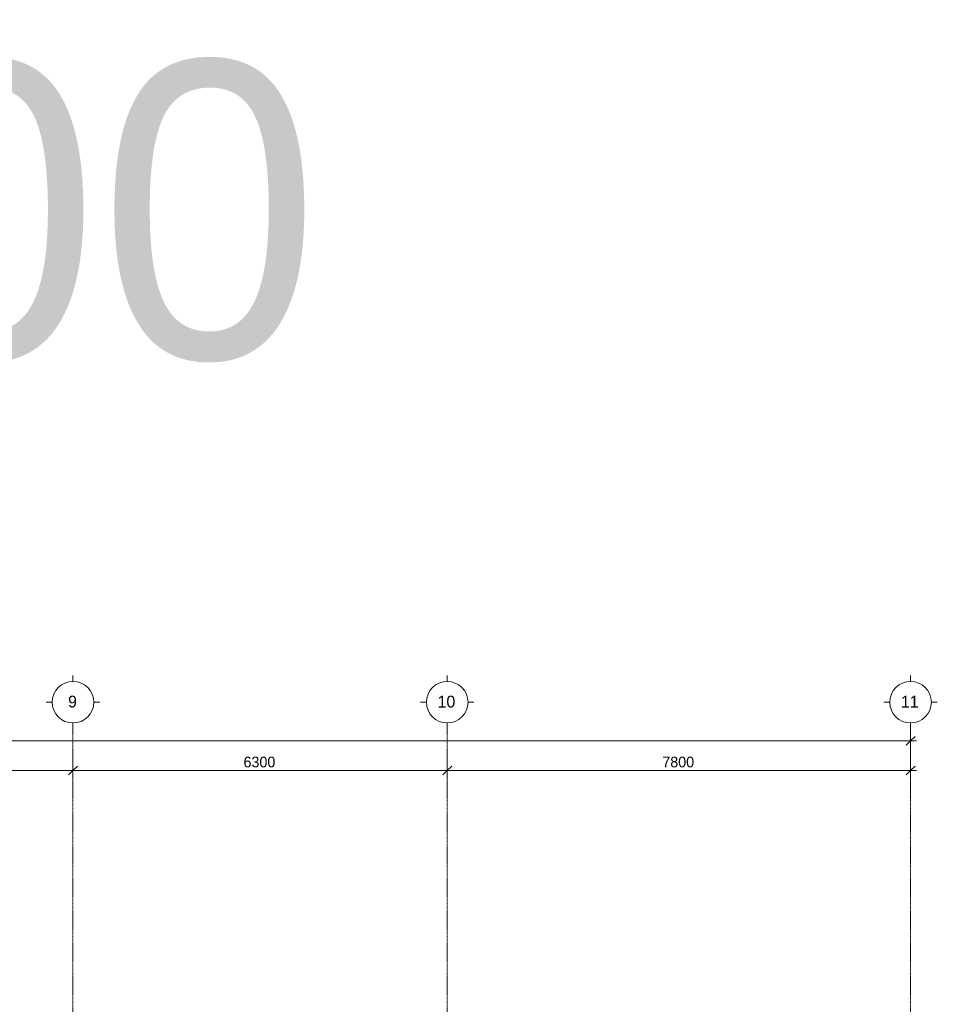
# Model space of a CAD drawing. Header units: millimetres. Extents: x -5900 to 197714, y -6400 to 34843.
# Tile 4 of 4: x 25603 to 41050, y 18262 to 34843. Entities that reach past the tile are written whole.
import ezdxf

# ---------------------------------------------------------------- set-up
doc = ezdxf.new("R2010")
doc.units = ezdxf.units.MM
doc.linetypes.add('StructuralPlan-L19$0$Grid Line', pattern=[22.225, 12.7, -3.175, 3.175, -3.175])
doc.layers.get('Defpoints').update_dxf_attribs({"color": 6})
for name, color, linetype, lineweight in [('S - LINE', 7, 'Continuous', 20), ('StructuralPlan-L19$0$A-010-D_DIM', 7, 'Continuous', 5), ('StructuralPlan-L19$0$A-010-D_DIM-100', 7, 'Continuous', 5), ('StructuralPlan-L19$0$Z-030-M_GRID', 7, 'Continuous', 5), ('StructuralPlan-L19$0$Z-033_T_GRIDREF', 7, 'Continuous', 5)]:
    doc.layers.add(name, color=color, linetype=linetype, lineweight=lineweight)
doc.styles.add('Cubicon', font='Cubicon.ttf')
doc.styles.add('StructuralPlan-L19$0$Cubicon_1', font='Cubicon.ttf', dxfattribs={"height": 200})
doc.styles.add('StructuralPlan-L19$0$Cubicon_2', font='Cubicon.ttf', dxfattribs={"height": 180})
doc.dimstyles.new('StructuralPlan-L19$0$CUB_DIM_1_8', dxfattribs={"dimscale": 304.8, "dimtxt": 181.601257, "dimasz": 0.492126, "dimexe": 0.492126, "dimexo": 0.0625, "dimgap": 0, "dimtad": 1, "dimdec": 0, "dimzin": 0, "dimdsep": 46, "dimtxsty": 'StructuralPlan-L19$0$Cubicon_2', "dimblk1": 'StructuralPlan-L19$0$_Oblique', "dimblk2": 'StructuralPlan-L19$0$_Oblique', "dimsah": 1, "dimcen": 0.09, "dimdle": 0.328084, "dimazin": 0, "dimtfac": 1, "dimtdec": 4, "dimtix": 1, "dimtmove": 0, "dimatfit": 3, "dimfxl": 0.656168, "dimfxlon": 1, "dimtvp": 1, "dimtolj": 1, "dimtzin": 0, "dimarcsym": 2})

# ---------------------------------------------------------------- blocks, each defined once
blk = doc.blocks.new('StructuralPlan-L19$0$Grid - 00_CUB_ღერძის თავი-752507-L19')
at = {"layer": 'StructuralPlan-L19$0$Z-033_T_GRIDREF'}
for p, q in [((0, 3.5), (0, 4.5)), ((-3.5, 0), (-4.5, 0)), ((3.5, 0), (4.5, 0)), ((0, -3.5), (0, -4.5))]:
    blk.add_line(p, q, dxfattribs=at)
blk.add_circle((0, 0), 3.5, dxfattribs=at)
blk = doc.blocks.new('StructuralPlan-L19$0$DIMBLOCK8-L19')
at = {"layer": 'StructuralPlan-L19$0$A-010-D_DIM-100', "transparency": 16777216}
for p, q in [((0, 22700), (0, 22900)), ((40600, 22700), (40600, 22900)), ((0, 22700), (75, 22775)), ((40600, 22700), (40675, 22775)), ((-100, 22700), (40700, 22700)), ((0, 22700), (-75, 22625)), ((0, 22700), (0, 22550)), ((40600, 22700), (40525, 22625)), ((40600, 22700), (40600, 22550))]:
    blk.add_line(p, q, dxfattribs=at)
at = {"layer": 'StructuralPlan-L19$0$A-010-D_DIM-100', "color": 0, "transparency": 16777216, "insert": (19951, 22933), "char_height": 180, "width": 838.16, "attachment_point": 1, "line_spacing_factor": 0.931288, "style": 'StructuralPlan-L19$0$Cubicon_2'}
blk.add_mtext('40600', dxfattribs=at)
blk = doc.blocks.new('StructuralPlan-L19$0$_Oblique')
at = {"color": 0, "linetype": 'ByBlock', "lineweight": -2}
blk.add_line((-0.5, -0.5), (0.5, 0.5), dxfattribs=at)
blk = doc.blocks.new('StructuralPlan-L19$0$DIMBLOCK12-L19')
at = {"layer": 'StructuralPlan-L19$0$A-010-D_DIM-100', "transparency": 16777216}
for p, q in [((20300, 22200), (20300, 22400)), ((26500, 22200), (26500, 22400)), ((20300, 22200), (20375, 22275)), ((26500, 22200), (26575, 22275)), ((20300, 22200), (20225, 22125)), ((20300, 22200), (26500, 22200)), ((20300, 22200), (20300, 22050)), ((26500, 22200), (26425, 22125)), ((26500, 22200), (26500, 22050))]:
    blk.add_line(p, q, dxfattribs=at)
at = {"layer": 'StructuralPlan-L19$0$A-010-D_DIM-100', "color": 0, "transparency": 16777216, "insert": (23121, 22433), "char_height": 180, "width": 670.53, "attachment_point": 1, "line_spacing_factor": 0.931288, "style": 'StructuralPlan-L19$0$Cubicon_2'}
blk.add_mtext('6200', dxfattribs=at)
blk = doc.blocks.new('StructuralPlan-L19$0$DIMBLOCK13-L19')
at = {"layer": 'StructuralPlan-L19$0$A-010-D_DIM-100', "transparency": 16777216}
for p, q in [((26500, 22200), (26500, 22400)), ((32800, 22200), (32800, 22400)), ((26500, 22200), (26575, 22275)), ((32800, 22200), (32875, 22275)), ((26500, 22200), (26425, 22125)), ((26500, 22200), (32800, 22200)), ((26500, 22200), (26500, 22050)), ((32800, 22200), (32725, 22125)), ((32800, 22200), (32800, 22050))]:
    blk.add_line(p, q, dxfattribs=at)
at = {"layer": 'StructuralPlan-L19$0$A-010-D_DIM-100', "color": 0, "transparency": 16777216, "insert": (29371, 22433), "char_height": 180, "width": 670.53, "attachment_point": 1, "line_spacing_factor": 0.931288, "style": 'StructuralPlan-L19$0$Cubicon_2'}
blk.add_mtext('6300', dxfattribs=at)
blk = doc.blocks.new('StructuralPlan-L19$0$DIMBLOCK14-L19')
at = {"layer": 'StructuralPlan-L19$0$A-010-D_DIM-100', "transparency": 16777216}
for p, q in [((32800, 22200), (32800, 22400)), ((40600, 22200), (40600, 22400)), ((32800, 22200), (32875, 22275)), ((40600, 22200), (40675, 22275)), ((32800, 22200), (32725, 22125)), ((32800, 22200), (40700, 22200)), ((32800, 22200), (32800, 22050)), ((40600, 22200), (40525, 22125)), ((40600, 22200), (40600, 22050))]:
    blk.add_line(p, q, dxfattribs=at)
at = {"layer": 'StructuralPlan-L19$0$A-010-D_DIM-100', "color": 0, "transparency": 16777216, "insert": (36421, 22433), "char_height": 180, "width": 670.53, "attachment_point": 1, "line_spacing_factor": 0.931288, "style": 'StructuralPlan-L19$0$Cubicon_2'}
blk.add_mtext('7800', dxfattribs=at)
blk = doc.blocks.new('StructuralPlan-L19')
at = {"layer": 'StructuralPlan-L19$0$Z-030-M_GRID', "linetype": 'StructuralPlan-L19$0$Grid Line'}
for p, q in [((26500, 22900), (26500, -5500)), ((32800, 22900), (32800, -5500)), ((40600, 22900), (40600, -5500))]:
    blk.add_line(p, q, dxfattribs=at)
at = {"layer": 'StructuralPlan-L19$0$Z-033_T_GRIDREF', "xscale": 99.99999999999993, "yscale": 99.99999999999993, "zscale": 99.99999999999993, "rotation": 180}
for p in [(26500, 23350), (32800, 23350), (40600, 23350)]:
    blk.add_blockref('StructuralPlan-L19$0$Grid - 00_CUB_ღერძის თავი-752507-L19', p, dxfattribs=at)
at = {"layer": 'StructuralPlan-L19$0$Z-033_T_GRIDREF', "char_height": 200, "attachment_point": 1, "style": 'StructuralPlan-L19$0$Cubicon_1'}
for s, insert, width in [('\\fCubicon|b0|i0|c204|p2|;9', (26417.6, 23459.8), 192.405), ('10', (32638.1, 23459.8), 384.81), ('11', (40438.1, 23459.8), 384.81)]:
    blk.add_mtext(s, dxfattribs=dict(at, insert=insert, width=width))
at = {"layer": 'StructuralPlan-L19$0$A-010-D_DIM'}
for base, p1, p2, override, picture, middle in [((40600, 22700), (0, 22900), (40600, 22900), {"dimpost": '<>', "dimfxl": 40599.999976}, 'StructuralPlan-L19$0$DIMBLOCK8-L19', (20300, 22791.8)), ((26500, 22200), (20300, 22400), (26500, 22400), {"dimpost": '<>', "dimfxl": 6200}, 'StructuralPlan-L19$0$DIMBLOCK12-L19', (23400, 22291.8)), ((32800, 22200), (26500, 22400), (32800, 22400), {"dimpost": '<>', "dimfxl": 6299.999976}, 'StructuralPlan-L19$0$DIMBLOCK13-L19', (29650, 22291.9)), ((40600, 22200), (32800, 22400), (40600, 22400), {"dimpost": '<>', "dimfxl": 7800.000012}, 'StructuralPlan-L19$0$DIMBLOCK14-L19', (36700, 22291.8))]:
    dim = blk.add_linear_dim(base=base, p1=p1, p2=p2, dimstyle='StructuralPlan-L19$0$CUB_DIM_1_8', override=override, dxfattribs=at)
    dim.commit()
    dim.dimension.update_dxf_attribs({"geometry": picture, "text_midpoint": middle})

msp = doc.modelspace()

# ---------------------------------------------------------------- block references
at = {"layer": 'S - LINE'}
msp.add_blockref('StructuralPlan-L19', (0, 0), dxfattribs=at)

# ---------------------------------------------------------------- texts
at = {"layer": 'Defpoints', "transparency": 33554687, "insert": (20430, 31607), "char_height": 5000, "attachment_point": 5, "style": 'Cubicon'}
msp.add_mtext('61.900', dxfattribs=at)

doc.saveas('drawing.dxf')
